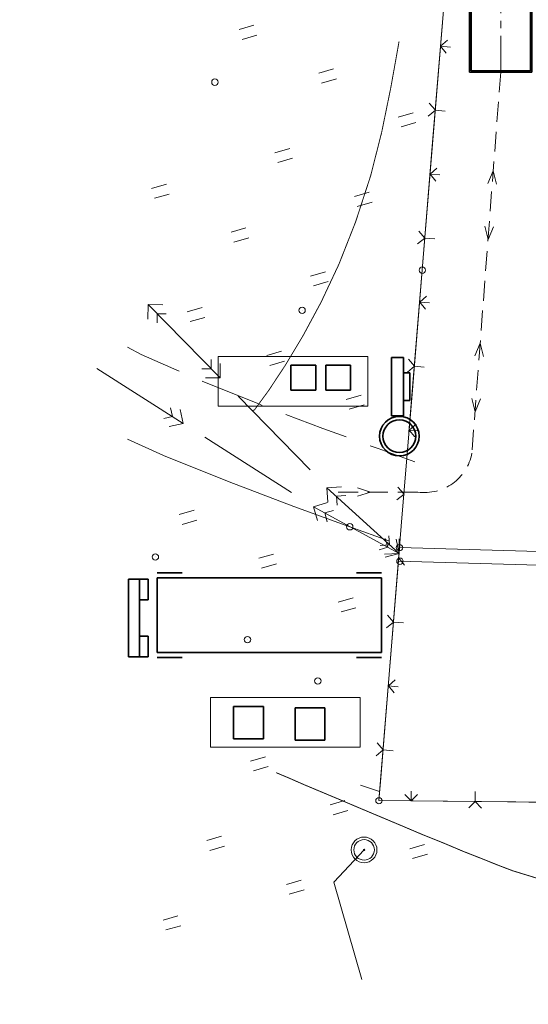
# Model space of a CAD drawing. Header units: millimetres. Extents: x 0 to 420, y 0 to 297.
# Tile 1 of 12: x 0 to 102, y 0 to 198. Entities that reach past the tile are written whole.
import ezdxf

# ---------------------------------------------------------------- set-up
doc = ezdxf.new("R2010")
doc.units = ezdxf.units.MM
for name, pattern in [('K5LT32769', [0]), ('K5LT32770', [0]), ('K5LT32771', [0]), ('K5LT32772', [0]), ('K5LT32776', [0]), ('K5LT_AXLED', [11.52625, 7.02625, -1.5, 1.5, -1.5]), ('K5LT_BASIC', [0]), ('K5LT_DASHED', [6, 4, -2]), ('K5LT_THIN', [0])]:
    doc.linetypes.add(name, pattern=pattern)
doc.layers.add('лотки', color=1, linetype='Continuous', true_color=0xff0000)
doc.layers.add('Топосъемка', color=7, linetype='Continuous', true_color=0x7f7f7f)

# ---------------------------------------------------------------- blocks, each defined once
blk = doc.blocks.new('U13')
at = {"color": 3, "linetype": 'K5LT_BASIC', "lineweight": 35, "true_color": 0x00ff00}
for p, q in [((66.39, 128.28), (61.39, 128.28)), ((61.39, 128.28), (61.39, 123.28)), ((66.39, 123.28), (66.39, 128.28)), ((61.39, 123.28), (66.39, 123.28))]:
    blk.add_line(p, q, dxfattribs=at)
blk = doc.blocks.new('U14')
at = {"color": 3, "linetype": 'K5LT_BASIC', "lineweight": 35, "true_color": 0x00ff00}
for p, q in [((59.39, 128.28), (54.39, 128.28)), ((54.39, 128.28), (54.39, 123.28)), ((59.39, 123.28), (59.39, 128.28)), ((54.39, 123.28), (59.39, 123.28))]:
    blk.add_line(p, q, dxfattribs=at)
blk = doc.blocks.new('U15')
at = {"color": 4, "linetype": 'K5LT_THIN', "lineweight": 9, "true_color": 0x00ffff}
for p, q in [((69.85, 130.04), (39.85, 130.04)), ((39.85, 130.04), (39.85, 120.04)), ((69.85, 120.04), (69.85, 130.04)), ((39.85, 120.04), (69.85, 120.04))]:
    blk.add_line(p, q, dxfattribs=at)
blk = doc.blocks.new('U16')
at = {"color": 3, "linetype": 'K5LT_BASIC', "lineweight": 35, "true_color": 0x00ff00}
for p, q in [((48.91, 59.78), (42.91, 59.78)), ((42.91, 59.78), (42.91, 53.28)), ((48.91, 53.28), (48.91, 59.78)), ((42.91, 53.28), (48.91, 53.28))]:
    blk.add_line(p, q, dxfattribs=at)
blk = doc.blocks.new('U17')
at = {"color": 3, "linetype": 'K5LT_BASIC', "lineweight": 35, "true_color": 0x00ff00}
for p, q in [((61.24, 59.54), (55.24, 59.54)), ((55.24, 59.54), (55.24, 53.04)), ((61.24, 53.04), (61.24, 59.54)), ((55.24, 53.04), (61.24, 53.04))]:
    blk.add_line(p, q, dxfattribs=at)
blk = doc.blocks.new('U18')
at = {"color": 4, "linetype": 'K5LT_THIN', "lineweight": 9, "true_color": 0x00ffff}
for p, q in [((68.28, 61.59), (38.28, 61.59)), ((38.28, 61.59), (38.28, 51.59)), ((68.28, 51.59), (68.28, 61.59)), ((38.28, 51.59), (68.28, 51.59))]:
    blk.add_line(p, q, dxfattribs=at)
blk = doc.blocks.new('U47')
at = {"layer": 'Топосъемка', "color": 11, "linetype": 'K5LT_THIN', "lineweight": 9, "true_color": 0xff8080}
blk.add_line((0, 0), (0, 0), dxfattribs=at)
blk.add_line((0, 0), (0, 0), dxfattribs=at)
blk.add_line((0, 0), (0, 0), dxfattribs=at)
blk.add_line((0, 0), (0, 0), dxfattribs=at)
blk.add_line((0, 0), (0, 0), dxfattribs=at)
blk.add_line((0, 0), (0, 0), dxfattribs=at)
blk.add_line((0, 0), (0, 0), dxfattribs=at)
blk.add_line((0, 0), (0, 0), dxfattribs=at)
blk.add_line((0, 0), (0, 0), dxfattribs=at)
blk = doc.blocks.new('U52')
at = {"layer": 'Топосъемка', "color": 11, "linetype": 'K5LT_THIN', "lineweight": 9, "true_color": 0xff8080}
blk.add_line((0, 0), (0, 0), dxfattribs=at)
blk.add_line((0, 0), (0, 0), dxfattribs=at)
blk.add_line((0, 0), (0, 0), dxfattribs=at)
blk.add_line((0, 0), (0, 0), dxfattribs=at)
blk.add_line((0, 0), (0, 0), dxfattribs=at)
blk.add_line((0, 0), (0, 0), dxfattribs=at)
blk.add_line((0, 0), (0, 0), dxfattribs=at)
blk.add_line((0, 0), (0, 0), dxfattribs=at)
blk.add_line((0, 0), (0, 0), dxfattribs=at)
blk = doc.blocks.new('U53')
at = {"layer": 'Топосъемка', "color": 11, "linetype": 'K5LT_THIN', "lineweight": 9, "true_color": 0xff8080}
blk.add_line((0, 0), (0, 0), dxfattribs=at)
blk.add_line((0, 0), (0, 0), dxfattribs=at)
blk.add_line((0, 0), (0, 0), dxfattribs=at)
blk.add_line((0, 0), (0, 0), dxfattribs=at)
blk.add_line((0, 0), (0, 0), dxfattribs=at)
blk.add_line((0, 0), (0, 0), dxfattribs=at)
blk.add_line((0, 0), (0, 0), dxfattribs=at)
blk.add_line((0, 0), (0, 0), dxfattribs=at)
blk.add_line((0, 0), (0, 0), dxfattribs=at)
blk = doc.blocks.new('U54')
at = {"layer": 'Топосъемка', "color": 11, "linetype": 'K5LT_THIN', "lineweight": 9, "true_color": 0xff8080}
blk.add_line((0, 0), (0, 0), dxfattribs=at)
blk.add_line((0, 0), (0, 0), dxfattribs=at)
blk.add_line((0, 0), (0, 0), dxfattribs=at)
blk.add_line((0, 0), (0, 0), dxfattribs=at)
blk.add_line((0, 0), (0, 0), dxfattribs=at)
blk.add_line((0, 0), (0, 0), dxfattribs=at)
blk.add_line((0, 0), (0, 0), dxfattribs=at)
blk.add_line((0, 0), (0, 0), dxfattribs=at)
blk.add_line((0, 0), (0, 0), dxfattribs=at)
blk = doc.blocks.new('U55')
at = {"layer": 'Топосъемка', "color": 11, "linetype": 'K5LT_THIN', "lineweight": 9, "true_color": 0xff8080}
blk.add_line((0, 0), (0, 0), dxfattribs=at)
blk.add_line((0, 0), (0, 0), dxfattribs=at)
blk.add_line((0, 0), (0, 0), dxfattribs=at)
blk.add_line((0, 0), (0, 0), dxfattribs=at)
blk.add_line((0, 0), (0, 0), dxfattribs=at)
blk.add_line((0, 0), (0, 0), dxfattribs=at)
blk.add_line((0, 0), (0, 0), dxfattribs=at)
blk.add_line((0, 0), (0, 0), dxfattribs=at)
blk.add_line((0, 0), (0, 0), dxfattribs=at)
blk = doc.blocks.new('U56')
at = {"layer": 'Топосъемка', "color": 11, "linetype": 'K5LT_THIN', "lineweight": 9, "true_color": 0xff8080}
blk.add_line((0, 0), (0, 0), dxfattribs=at)
blk.add_line((0, 0), (0, 0), dxfattribs=at)
blk.add_line((0, 0), (0, 0), dxfattribs=at)
blk.add_line((0, 0), (0, 0), dxfattribs=at)
blk.add_line((0, 0), (0, 0), dxfattribs=at)
blk.add_line((0, 0), (0, 0), dxfattribs=at)
blk.add_line((0, 0), (0, 0), dxfattribs=at)
blk.add_line((0, 0), (0, 0), dxfattribs=at)
blk.add_line((0, 0), (0, 0), dxfattribs=at)
blk = doc.blocks.new('U57')
at = {"layer": 'Топосъемка', "color": 11, "linetype": 'K5LT_THIN', "lineweight": 9, "true_color": 0xff8080}
blk.add_line((0, 0), (0, 0), dxfattribs=at)
blk.add_line((0, 0), (0, 0), dxfattribs=at)
blk.add_line((0, 0), (0, 0), dxfattribs=at)
blk.add_line((0, 0), (0, 0), dxfattribs=at)
blk.add_line((0, 0), (0, 0), dxfattribs=at)
blk.add_line((0, 0), (0, 0), dxfattribs=at)
blk.add_line((0, 0), (0, 0), dxfattribs=at)
blk.add_line((0, 0), (0, 0), dxfattribs=at)
blk.add_line((0, 0), (0, 0), dxfattribs=at)
blk = doc.blocks.new('U58')
at = {"layer": 'Топосъемка', "color": 11, "linetype": 'K5LT_THIN', "lineweight": 9, "true_color": 0xff8080}
blk.add_line((0, 0), (0, 0), dxfattribs=at)
blk.add_line((0, 0), (0, 0), dxfattribs=at)
blk.add_line((0, 0), (0, 0), dxfattribs=at)
blk.add_line((0, 0), (0, 0), dxfattribs=at)
blk.add_line((0, 0), (0, 0), dxfattribs=at)
blk.add_line((0, 0), (0, 0), dxfattribs=at)
blk.add_line((0, 0), (0, 0), dxfattribs=at)
blk.add_line((0, 0), (0, 0), dxfattribs=at)
blk.add_line((0, 0), (0, 0), dxfattribs=at)
blk = doc.blocks.new('U59')
at = {"layer": 'Топосъемка', "color": 11, "linetype": 'K5LT_THIN', "lineweight": 9, "true_color": 0xff8080}
blk.add_line((0, 0), (0, 0), dxfattribs=at)
blk.add_line((0, 0), (0, 0), dxfattribs=at)
blk.add_line((0, 0), (0, 0), dxfattribs=at)
blk.add_line((0, 0), (0, 0), dxfattribs=at)
blk.add_line((0, 0), (0, 0), dxfattribs=at)
blk.add_line((0, 0), (0, 0), dxfattribs=at)
blk.add_line((0, 0), (0, 0), dxfattribs=at)
blk.add_line((0, 0), (0, 0), dxfattribs=at)
blk.add_line((0, 0), (0, 0), dxfattribs=at)
blk = doc.blocks.new('U60')
at = {"layer": 'Топосъемка', "color": 11, "linetype": 'K5LT_THIN', "lineweight": 9, "true_color": 0xff8080}
blk.add_line((0, 0), (0, 0), dxfattribs=at)
blk.add_line((0, 0), (0, 0), dxfattribs=at)
blk.add_line((0, 0), (0, 0), dxfattribs=at)
blk.add_line((0, 0), (0, 0), dxfattribs=at)
blk.add_line((0, 0), (0, 0), dxfattribs=at)
blk.add_line((0, 0), (0, 0), dxfattribs=at)
blk.add_line((0, 0), (0, 0), dxfattribs=at)
blk.add_line((0, 0), (0, 0), dxfattribs=at)
blk.add_line((0, 0), (0, 0), dxfattribs=at)
blk = doc.blocks.new('U75')
at = {"color": 2, "linetype": 'K5LT_AXLED', "lineweight": 9, "true_color": 0xffff00}
blk.add_line((96.5, 187.4), (96.5, 229), dxfattribs=at)
at = {"color": 3, "linetype": 'K5LT_BASIC', "lineweight": 35, "true_color": 0x00ff00}
for p, q in [((90.58, 221.65), (90.99, 223.54)), ((96.58, 225.23), (91.37, 225.24)), ((91.37, 225.24), (91.37, 224.51)), ((91.37, 224.51), (96.58, 224.51)), ((91.48, 223.93), (96.5, 223.92)), ((92.15, 223.94), (92.15, 224.55)), ((92.15, 224.55), (92.58, 224.55)), ((92.58, 223.94), (92.15, 223.94)), ((92.58, 224.55), (92.58, 223.94)), ((96.41, 225.23), (96.41, 225.23)), ((96.41, 225.23), (101.62, 225.23)), ((101.62, 224.5), (96.41, 224.51)), ((101.51, 223.92), (96.5, 223.92)), ((96.58, 225.23), (96.58, 225.23)), ((100.67, 223.93), (100.67, 224.54)), ((100.67, 224.54), (101, 224.54)), ((101, 223.93), (100.67, 223.93)), ((101, 224.54), (101, 223.93)), ((101.62, 225.23), (101.62, 224.5)), ((102.41, 221.64), (102, 223.52)), ((90.2, 221.7), (88.94, 221.7)), ((88.94, 221.7), (88.94, 221.44)), ((88.94, 221.44), (90.2, 221.44)), ((90.2, 221.44), (90.2, 221.7)), ((90.57, 221.54), (90.2, 221.54)), ((90.57, 216.93), (90.57, 221.55)), ((91.73, 221.95), (91.9, 222.83)), ((92.03, 221.59), (96.5, 221.6)), ((92.19, 223.07), (96.5, 223.07)), ((100.8, 223.06), (96.5, 223.07)), ((96.5, 223.07), (96.5, 221.6)), ((100.96, 221.58), (96.5, 221.6)), ((101.26, 221.94), (101.09, 222.82)), ((102.42, 216.92), (102.42, 221.54)), ((102.42, 221.54), (102.79, 221.54)), ((102.79, 221.44), (102.79, 221.7)), ((102.79, 221.7), (104.05, 221.7)), ((104.05, 221.44), (102.79, 221.44)), ((104.05, 221.7), (104.05, 221.44)), ((91.65, 217.02), (91.65, 220.97)), ((91.95, 221.27), (101.6, 221.26)), ((101.9, 220.96), (101.9, 217.01)), ((91.06, 216.43), (94.66, 216.43)), ((94.66, 216.71), (91.95, 216.72)), ((92.32, 212), (92.31, 216.54)), ((94.66, 215.34), (94.66, 216.87)), ((94.66, 216.87), (96.77, 216.87)), ((96.77, 216.87), (96.77, 215.34)), ((101.6, 216.71), (96.77, 216.71)), ((101.93, 216.42), (96.77, 216.43)), ((100.68, 215.33), (100.69, 216.5)), ((86.6, 213.59), (86.6, 211.99)), ((92.31, 213.59), (86.6, 213.59)), ((92.31, 211.99), (92.31, 213.59)), ((92.31, 212.87), (92.31, 213.45)), ((94.66, 213.37), (94.66, 215.34)), ((94.66, 215.34), (101.48, 215.33)), ((96.77, 215.34), (94.66, 215.34)), ((101.48, 215.33), (101.48, 213.37)), ((101.48, 211.99), (101.48, 213.59)), ((101.48, 213.59), (106.39, 213.59)), ((106.39, 213.59), (106.39, 211.99)), ((86.6, 211.99), (92.31, 211.99)), ((90.25, 212), (90.25, 187.1)), ((102.75, 211.99), (90.25, 212)), ((90.55, 211.7), (90.55, 187.4)), ((102.45, 211.69), (90.55, 211.7)), ((101.48, 213.37), (94.66, 213.37)), ((100.68, 211.99), (100.68, 213.44)), ((106.39, 211.99), (101.48, 211.99)), ((102.45, 187.39), (102.45, 211.69)), ((102.75, 187.09), (102.75, 211.99)), ((90.25, 187.1), (102.75, 187.09)), ((90.55, 187.4), (102.45, 187.39))]:
    blk.add_line(p, q, dxfattribs=at)
for centre, radius, start, end in [((91.48, 223.43), 0.5, 89.965, 167.6609), ((101.51, 223.42), 0.5, 12.3391, 90.035), ((91.07, 221.55), 0.5, 167.6609, 180), ((91.07, 221.54), 0.5, 167.6609, 180), ((92.03, 221.89), 0.3, 169.3397, 270.0997), ((92.19, 222.77), 0.3, 89.9804, 169.3397), ((100.8, 222.76), 0.3, 10.6603, 90.0196), ((100.96, 221.88), 0.3, 269.9003, 10.6603), ((101.92, 221.54), 0.5, 0, 12.3391), ((91.95, 220.97), 0.3, 90, 180), ((101.6, 220.96), 0.3, 0, 90), ((91.07, 216.93), 0.5, 180, 270), ((91.95, 217.02), 0.3, 180, 270), ((101.6, 217.01), 0.3, 270, 0), ((101.92, 216.92), 0.5, 270, 0), ((87.25, 212.8), 1.11, 44.7748, 313.2489), ((105.75, 212.8), 1.11, 226.7511, 135.2252)]:
    blk.add_arc(centre, radius, start, end, dxfattribs=at)
blk = doc.blocks.new('U76')
at = {"color": 3, "linetype": 'K5LT_BASIC', "lineweight": 35, "true_color": 0x00ff00}
for p, q in [((27.58, 86.59), (32.58, 86.59)), ((72.58, 85.59), (27.58, 85.59)), ((27.58, 85.59), (27.58, 70.59)), ((72.58, 86.59), (67.58, 86.59)), ((72.58, 70.59), (72.58, 85.59)), ((27.58, 70.59), (72.58, 70.59)), ((27.58, 69.59), (32.58, 69.59)), ((72.58, 69.59), (67.58, 69.59))]:
    blk.add_line(p, q, dxfattribs=at)
blk = doc.blocks.new('U77')
at = {"color": 3, "linetype": 'K5LT_BASIC', "lineweight": 35, "true_color": 0x00ff00}
for p, q in [((24.05, 85.35), (21.86, 85.35)), ((21.86, 85.35), (21.86, 69.72)), ((24.05, 69.72), (24.05, 85.35)), ((24.05, 81.17), (24.05, 85.35)), ((24.05, 85.35), (25.78, 85.35)), ((25.78, 85.35), (25.78, 81.17)), ((25.78, 81.17), (24.05, 81.17)), ((25.78, 73.9), (24.05, 73.9)), ((24.05, 73.9), (24.05, 69.72)), ((25.78, 69.72), (25.78, 73.9)), ((21.86, 69.72), (24.05, 69.72)), ((24.05, 69.72), (25.78, 69.72))]:
    blk.add_line(p, q, dxfattribs=at)
blk = doc.blocks.new('U87')
at = {"color": 4, "linetype": 'K5LT_THIN', "lineweight": 9, "true_color": 0x00ffff}
for q in [(67.74, 103.7), (67.74, 101.98)]:
    blk.add_line((70.38, 102.82), q, dxfattribs=at)
blk = doc.blocks.new('U88')
at = {"color": 4, "linetype": 'K5LT_THIN', "lineweight": 9, "true_color": 0x00ffff}
for q in [(90.71, 121.63), (92.43, 121.5)]:
    blk.add_line((91.35, 118.94), q, dxfattribs=at)
blk = doc.blocks.new('U89')
at = {"color": 4, "linetype": 'K5LT_THIN', "lineweight": 9, "true_color": 0x00ffff}
for q in [(91.31, 130.16), (93.02, 130.02)]:
    blk.add_line((92.39, 132.72), q, dxfattribs=at)
blk = doc.blocks.new('U90')
at = {"color": 4, "linetype": 'K5LT_THIN', "lineweight": 9, "true_color": 0x00ffff}
for q in [(93.32, 156.2), (95.04, 156.06)]:
    blk.add_line((93.96, 153.5), q, dxfattribs=at)
blk = doc.blocks.new('U91')
at = {"color": 4, "linetype": 'K5LT_THIN', "lineweight": 9, "true_color": 0x00ffff}
for q in [(93.92, 164.72), (95.63, 164.59)]:
    blk.add_line((95, 167.28), q, dxfattribs=at)
blk = doc.blocks.new('U93')
at = {"color": 3, "linetype": 'K5LT_BASIC', "lineweight": 35, "true_color": 0x00ff00}
for p, q in [((74.56, 118.13), (74.56, 129.85)), ((74.56, 129.85), (76.97, 129.85)), ((76.97, 129.85), (76.97, 118.13)), ((76.97, 121.22), (76.97, 126.76)), ((76.97, 126.76), (78.27, 126.76)), ((78.27, 126.76), (78.27, 121.22)), ((78.27, 121.22), (76.97, 121.22)), ((76.97, 118.13), (74.56, 118.13))]:
    blk.add_line(p, q, dxfattribs=at)
blk = doc.blocks.new('U111')
at = {"layer": 'Топосъемка', "color": 250, "linetype": 'K5LT32776', "lineweight": 18, "true_color": 0x333333}
for p, q in [((81.21, 32.1), (78.25, 31.24)), ((81.79, 30.12), (78.82, 29.26))]:
    blk.add_line(p, q, dxfattribs=at)
blk = doc.blocks.new('U123')
at = {"layer": 'Топосъемка', "color": 250, "linetype": 'K5LT32776', "lineweight": 18, "true_color": 0x333333}
for p, q in [((70.13, 163), (67.16, 162.14)), ((70.7, 161.02), (67.73, 160.16))]:
    blk.add_line(p, q, dxfattribs=at)
blk = doc.blocks.new('U124')
at = {"layer": 'Топосъемка', "color": 250, "linetype": 'K5LT32776', "lineweight": 18, "true_color": 0x333333}
for p, q in [((62.96, 187.74), (59.99, 186.88)), ((63.53, 185.76), (60.56, 184.9))]:
    blk.add_line(p, q, dxfattribs=at)
blk = doc.blocks.new('U127')
at = {"layer": 'Топосъемка', "color": 250, "linetype": 'K5LT32776', "lineweight": 18, "true_color": 0x333333}
for p, q in [((78.92, 178.95), (75.95, 178.09)), ((79.49, 176.97), (76.52, 176.11))]:
    blk.add_line(p, q, dxfattribs=at)
blk = doc.blocks.new('U132')
at = {"layer": 'Топосъемка', "color": 250, "linetype": 'K5LT32776', "lineweight": 18, "true_color": 0x333333}
for p, q in [((36.59, 139.87), (33.62, 139.01)), ((37.16, 137.89), (34.19, 137.03))]:
    blk.add_line(p, q, dxfattribs=at)
blk = doc.blocks.new('U133')
at = {"layer": 'Топосъемка', "color": 250, "linetype": 'K5LT32776', "lineweight": 18, "true_color": 0x333333}
for p, q in [((29.42, 164.62), (26.45, 163.76)), ((30, 162.64), (27.03, 161.78))]:
    blk.add_line(p, q, dxfattribs=at)
blk = doc.blocks.new('U134')
at = {"layer": 'Топосъемка', "color": 250, "linetype": 'K5LT32776', "lineweight": 18, "true_color": 0x333333}
for p, q in [((45.38, 155.83), (42.41, 154.97)), ((45.95, 153.85), (42.98, 152.99))]:
    blk.add_line(p, q, dxfattribs=at)
blk = doc.blocks.new('U135')
at = {"layer": 'Топосъемка', "color": 250, "linetype": 'K5LT32776', "lineweight": 18, "true_color": 0x333333}
for p, q in [((61.34, 147.04), (58.37, 146.18)), ((61.91, 145.06), (58.94, 144.2))]:
    blk.add_line(p, q, dxfattribs=at)
blk = doc.blocks.new('U136')
at = {"layer": 'Топосъемка', "color": 250, "linetype": 'K5LT32776', "lineweight": 18, "true_color": 0x333333}
for p, q in [((52.55, 131.08), (49.58, 130.22)), ((53.12, 129.1), (50.15, 128.24))]:
    blk.add_line(p, q, dxfattribs=at)
blk = doc.blocks.new('U138')
at = {"layer": 'Топосъемка', "color": 250, "linetype": 'K5LT32776', "lineweight": 18, "true_color": 0x333333}
for p, q in [((54.17, 171.79), (51.2, 170.93)), ((54.74, 169.81), (51.77, 168.95))]:
    blk.add_line(p, q, dxfattribs=at)
blk = doc.blocks.new('U139')
at = {"layer": 'Топосъемка', "color": 250, "linetype": 'K5LT32776', "lineweight": 18, "true_color": 0x333333}
for p, q in [((47, 196.53), (44.03, 195.67)), ((47.58, 194.55), (44.61, 193.69))]:
    blk.add_line(p, q, dxfattribs=at)
blk = doc.blocks.new('U140')
at = {"layer": 'Топосъемка', "color": 250, "linetype": 'K5LT32776', "lineweight": 18, "true_color": 0x333333}
for p, q in [((34.97, 99.17), (32, 98.31)), ((35.54, 97.19), (32.57, 96.33))]:
    blk.add_line(p, q, dxfattribs=at)
blk = doc.blocks.new('U141')
at = {"layer": 'Топосъемка', "color": 250, "linetype": 'K5LT32776', "lineweight": 18, "true_color": 0x333333}
for p, q in [((50.92, 90.38), (47.95, 89.52)), ((51.5, 88.4), (48.53, 87.54))]:
    blk.add_line(p, q, dxfattribs=at)
blk = doc.blocks.new('U142')
at = {"layer": 'Топосъемка', "color": 250, "linetype": 'K5LT32776', "lineweight": 18, "true_color": 0x333333}
for p, q in [((66.88, 81.59), (63.91, 80.73)), ((67.45, 79.61), (64.48, 78.75))]:
    blk.add_line(p, q, dxfattribs=at)
blk = doc.blocks.new('U143')
at = {"layer": 'Топосъемка', "color": 250, "linetype": 'K5LT32776', "lineweight": 18, "true_color": 0x333333}
for p, q in [((68.5, 122.29), (65.53, 121.43)), ((69.08, 120.31), (66.11, 119.45))]:
    blk.add_line(p, q, dxfattribs=at)
blk = doc.blocks.new('U144')
at = {"layer": 'Топосъемка', "color": 250, "linetype": 'K5LT32776', "lineweight": 18, "true_color": 0x333333}
for p, q in [((31.72, 17.76), (28.75, 16.9)), ((32.3, 15.78), (29.33, 14.92))]:
    blk.add_line(p, q, dxfattribs=at)
blk = doc.blocks.new('U145')
at = {"layer": 'Топосъемка', "color": 250, "linetype": 'K5LT32776', "lineweight": 18, "true_color": 0x333333}
for p, q in [((40.51, 33.72), (37.54, 32.86)), ((41.09, 31.74), (38.12, 30.88))]:
    blk.add_line(p, q, dxfattribs=at)
blk = doc.blocks.new('U146')
at = {"layer": 'Топосъемка', "color": 250, "linetype": 'K5LT32776', "lineweight": 18, "true_color": 0x333333}
for p, q in [((56.47, 24.93), (53.5, 24.07)), ((57.04, 22.95), (54.07, 22.09))]:
    blk.add_line(p, q, dxfattribs=at)
blk = doc.blocks.new('U147')
at = {"layer": 'Топосъемка', "color": 250, "linetype": 'K5LT32776', "lineweight": 18, "true_color": 0x333333}
for p, q in [((49.3, 49.68), (46.33, 48.82)), ((49.87, 47.7), (46.91, 46.84))]:
    blk.add_line(p, q, dxfattribs=at)
blk = doc.blocks.new('U148')
at = {"layer": 'Топосъемка', "color": 250, "linetype": 'K5LT32776', "lineweight": 18, "true_color": 0x333333}
for p, q in [((65.26, 40.89), (62.29, 40.03)), ((65.83, 38.91), (62.86, 38.05))]:
    blk.add_line(p, q, dxfattribs=at)
blk = doc.blocks.new('U157')
at = {"layer": 'Топосъемка', "color": 250, "linetype": 'K5LT32776', "lineweight": 18, "true_color": 0x333333}
for radius, start, end in [(2.58, 0, 180), (2.06, 0, 180), (2.58, 180, 0), (2.06, 180, 0), (0.129, 0, 180), (0.129, 180, 0)]:
    blk.add_arc((69.09, 31), radius, start, end, dxfattribs=at)

msp = doc.modelspace()

# ---------------------------------------------------------------- linework, layer by layer
at = {"color": 4, "linetype": 'K5LT_THIN', "lineweight": 9, "true_color": 0x00ffff}
for p, q in [((78.097186, 114.814348), (88.713777, 245.143983)), ((84.409433, 192.299983), (86.40283, 192.137601)), ((83.362101, 179.44662), (85.355498, 179.284239)), ((82.318503, 166.635385), (84.311901, 166.473004)), ((81.271733, 153.77834), (83.265131, 153.615959)), ((80.225013, 140.935629), (82.21841, 140.773247)), ((79.177977, 128.082172), (81.171374, 127.91979)), ((78.135912, 115.271031), (80.129309, 115.10865)), ((72.074182, 40.875747), (76.264346, 92.314348)), ((74.9924, 76.699895), (76.985798, 76.537514)), ((73.950271, 63.906677), (75.943668, 63.744296)), ((72.903162, 51.052338), (74.89656, 50.889957)), ((78.529352, 40.814928), (78.548196, 42.814928)), ((91.390176, 40.693757), (91.409019, 42.693757)), ((72.074182, 40.875747), (223.054663, 39.453256))]:
    msp.add_line(p, q, dxfattribs=at)
at = {"color": 4, "linetype": 'K5LT_DASHED', "lineweight": 9, "true_color": 0x00ffff}
for p, q in [((96.495412, 187.097846), (90.719863, 110.617213)), ((79.877667, 102.819792), (63.064921, 102.819792))]:
    msp.add_line(p, q, dxfattribs=at)
at = {"color": 3, "linetype": 'K5LT_BASIC', "lineweight": 35, "true_color": 0x00ff00}
for radius in [3.96875, 3.285277]:
    msp.add_circle((76.170998, 114.033163), radius, dxfattribs=at)
at = {"color": 4, "linetype": 'K5LT_DASHED', "lineweight": 9, "true_color": 0x00ffff}
msp.add_arc((81.237072, 112.366226), 9.642737, 261.89561049, 349.54976737, dxfattribs=at)
at = {"layer": 'лотки', "color": 4, "linetype": 'K5LT_THIN', "lineweight": 9, "true_color": 0x00ffff}
for p, q in [((224.197418, 87.665135), (76.197828, 91.658338)), ((75.987402, 88.914572), (224.135786, 84.917353))]:
    msp.add_line(p, q, dxfattribs=at)
at = {"layer": 'Топосъемка', "color": 250, "linetype": 'K5LT32771', "lineweight": 18, "true_color": 0x333333}
for p, q in [((84.9388, 198.721338), (82.823049, 173.056741)), ((85.806953, 193.501063), (84.438192, 192.299983)), ((84.438192, 192.299983), (85.589779, 190.916888)), ((83.387484, 179.442937), (82.17207, 180.861191)), ((81.954897, 178.277016), (83.387484, 179.442937)), ((82.823049, 173.056741), (80.771126, 147.356984)), ((83.691202, 167.836465), (82.322442, 166.635385)), ((82.322442, 166.635385), (83.474029, 165.252291)), ((81.271733, 153.77834), (80.056319, 155.196593)), ((79.839146, 152.612419), (81.271733, 153.77834)), ((80.771126, 147.356984), (78.655375, 121.692387)), ((25.734296, 137.532794), (25.752146, 140.43475)), ((40.201345, 125.736734), (25.752146, 140.43475)), ((25.752146, 140.43475), (28.703595, 140.431235)), ((81.639278, 142.136708), (80.270518, 140.935629)), ((80.270518, 140.935629), (81.422105, 139.552534)), ((27.570669, 138.601082), (27.563096, 136.774986)), ((29.396765, 138.593509), (27.570669, 138.601082)), ((24.38532, 130.458631), (21.651283, 131.909462)), ((31.963672, 127.074458), (24.38532, 130.458631)), ((38.390395, 129.396499), (38.382822, 127.570403)), ((40.201345, 125.736734), (40.219195, 128.638691)), ((79.21981, 128.078583), (78.004396, 129.496837)), ((32.82394, 116.572719), (15.457639, 127.636393)), ((38.382822, 127.570403), (36.556726, 127.577976)), ((77.787222, 126.912662), (79.21981, 128.078583)), ((48.103741, 120.429979), (36.628167, 125.045793)), ((37.299389, 125.754584), (40.201345, 125.736734)), ((58.252432, 107.307555), (43.838392, 122.069398)), ((78.655375, 121.692387), (76.539625, 96.027789)), ((30.243281, 119.741342), (30.645985, 117.980425)), ((32.82394, 116.572719), (32.219208, 119.401653)), ((48.649514, 120.212535), (48.103741, 120.429979)), ((30.645985, 117.980425), (28.885069, 117.577721)), ((60.82583, 115.585091), (53.419486, 118.375351)), ((29.995006, 115.967987), (32.82394, 116.572719)), ((65.488974, 113.931544), (60.82583, 115.585091)), ((79.523528, 116.472111), (78.154767, 115.271031)), ((78.154767, 115.271031), (79.306354, 113.887936)), ((28.860769, 110.189833), (21.651283, 113.422585)), ((54.531816, 102.743127), (37.165515, 113.806801)), ((71.917091, 111.555348), (70.308439, 112.108694)), ((79.306354, 108.887936), (71.917091, 111.555348)), ((42.037489, 104.886528), (28.860769, 110.189833)), ((55.000552, 99.950498), (42.037489, 104.886528)), ((61.641362, 103.689081), (64.586302, 103.88502)), ((76.103814, 90.517928), (61.641362, 103.689081)), ((61.819656, 100.792552), (61.641362, 103.689081)), ((77.104059, 102.413986), (75.888645, 103.832239)), ((65.402074, 102.098338), (63.57964, 101.982493)), ((63.57964, 101.982493), (63.695486, 100.160059)), ((75.671472, 101.248065), (77.104059, 102.413986)), ((66.219466, 95.850437), (55.000552, 99.950498)), ((58.976523, 99.86592), (61.74048, 100.708849)), ((76.103814, 90.517928), (58.976523, 99.86592)), ((59.771042, 97.084318), (58.976523, 99.86592)), ((62.974305, 99.129389), (61.226981, 98.657021)), ((61.226981, 98.657021), (61.716995, 96.861286)), ((74.064754, 93.026371), (66.219466, 95.850437)), ((76.553959, 95.978296), (74.438208, 70.313699)), ((73.314931, 93.504916), (73.835711, 91.775238)), ((74.04969, 94.046949), (74.165535, 92.224516)), ((76.103814, 90.517928), (75.499082, 93.346862)), ((76.103814, 90.517928), (76.121664, 93.419884)), ((73.835711, 91.775238), (72.106032, 91.254458)), ((74.165535, 92.224516), (72.343102, 92.10867)), ((73.207285, 90.339634), (76.103814, 90.517928)), ((73.322212, 89.723409), (76.103814, 90.517928)), ((76.053351, 89.556941), (77.204938, 88.173846)), ((75.002643, 76.699895), (73.787229, 78.118149)), ((73.570055, 75.533974), (75.002643, 76.699895)), ((74.487701, 70.328033), (72.37195, 44.663435)), ((75.355854, 65.107757), (73.987093, 63.906677)), ((73.987093, 63.906677), (75.13868, 62.523582)), ((72.936385, 51.049632), (71.720971, 52.467885)), ((71.503798, 49.883711), (72.936385, 51.049632)), ((72.216237, 42.682717), (68.382504, 43.990819)), ((72.37195, 44.663435), (72.074182, 40.875747)), ((77.243613, 42.104683), (78.529344, 40.814083)), ((78.529344, 40.814083), (79.819944, 42.099815)), ((72.074182, 40.875747), (97.845338, 40.61476)), ((91.390176, 40.676423), (90.085242, 39.440184)), ((92.675907, 39.385823), (91.390176, 40.676423)), ((97.845338, 40.61476), (123.616494, 40.353773))]:
    msp.add_line(p, q, dxfattribs=at)
at = {"layer": 'Топосъемка', "color": 7, "linetype": 'K5LT32770', "lineweight": 18}
for p, q in [((107.121019, 90.823994), (76.197828, 91.658338)), ((107.059387, 88.076213), (75.971671, 88.914996))]:
    msp.add_line(p, q, dxfattribs=at)
at = {"layer": 'Топосъемка', "color": 7, "linetype": 'K5LT32772', "lineweight": 18}
for p, q in [((69.087574, 30.998548), (63.01367, 24.498917)), ((63.01367, 24.498917), (68.660898, 5))]:
    msp.add_line(p, q, dxfattribs=at)
at = {"layer": 'Топосъемка', "color": 34, "linetype": 'K5LT32769', "true_color": 0xa85000, "const_width": 0.18}
for points in [[(76.111228, 193.267932), (74.453083, 183.990057), (72.609949, 174.98047), (70.404678, 166.295156), (67.394541, 157.054873), (64.056074, 148.577807), (60.47393, 140.942119), (56.81092, 134.141319), (53.265016, 128.232741), (49.984697, 123.259389), (47.104107, 119.313756), (46.674053, 119.165314)], [(76.111228, 193.267932), (74.453083, 183.990057), (72.609949, 174.98047), (70.404678, 166.295156), (67.394541, 157.054873), (64.056074, 148.577807), (60.47393, 140.942119), (56.81092, 134.141319), (53.265016, 128.232741), (49.984697, 123.259389), (47.104107, 119.313756), (46.674053, 119.165314)], [(51.457582, 46.491965), (53.959809, 45.446395), (56.972651, 44.119555), (60.453105, 42.659922), (64.238359, 41.073988), (68.215094, 39.382578), (72.368975, 37.635184), (76.522857, 35.88779), (80.804391, 34.070078), (84.993431, 32.386511), (88.906339, 30.730259), (92.599099, 29.27847), (95.937565, 27.938647), (98.893071, 26.809778)], [(51.457582, 46.491965), (53.959809, 45.446395), (56.972651, 44.119555), (60.453105, 42.659922), (64.238359, 41.073988), (68.215094, 39.382578), (72.368975, 37.635184), (76.522857, 35.88779), (80.804391, 34.070078), (84.993431, 32.386511), (88.906339, 30.730259), (92.599099, 29.27847), (95.937565, 27.938647), (98.893071, 26.809778)], [(98.893071, 26.809778), (107.254113, 24.242372), (108.81192, 24.04981), (110.489537, 23.999235), (112.464111, 24.034664), (114.374859, 24.105253), (116.547404, 24.198018), (118.804602, 24.368944), (121.160784, 24.568538), (123.537792, 24.881451)]]:
    msp.add_lwpolyline(points, dxfattribs=at)
at = {"layer": 'Топосъемка', "color": 7, "linetype": 'K5LT32770', "lineweight": 18}
for centre in [(39.159292, 185.087283), (80.771126, 147.356984), (56.657844, 139.300472), (66.219466, 95.850437), (76.197828, 91.658338), (27.222867, 89.791423), (76.289185, 88.927868), (45.706973, 73.191592), (59.806723, 64.895993), (72.074182, 40.875747)]:
    msp.add_circle(centre, 0.644084, dxfattribs=at)

# ---------------------------------------------------------------- block references
for name in ['U75', 'U91', 'U90', 'U89', 'U15', 'U93', 'U14', 'U13', 'U88', 'U87', 'U77', 'U76', 'U18', 'U16', 'U17']:
    msp.add_blockref(name, (0, 0))
at = {"layer": 'Топосъемка'}
for name, p in [('U139', (0, 0)), ('U124', (0, 0)), ('U56', (39.159292, 185.087283)), ('U127', (0, 0)), ('U138', (0, 0)), ('U133', (0, 0)), ('U123', (0, 0)), ('U134', (0, 0)), ('U135', (0, 0)), ('U47', (80.771126, 147.356984)), ('U132', (0, 0)), ('U54', (56.657844, 139.300472)), ('U136', (0, 0)), ('U143', (0, 0)), ('U140', (0, 0)), ('U53', (76.197828, 91.658338)), ('U60', (27.222867, 89.791423)), ('U141', (0, 0)), ('U52', (76.289185, 88.927868)), ('U142', (0, 0)), ('U59', (45.706973, 73.191592)), ('U55', (73.624104, 59.852385)), ('U147', (0, 0)), ('U58', (71.358835, 42.97527)), ('U148', (0, 0)), ('U57', (72.074182, 40.875747)), ('U145', (0, 0)), ('U157', (0, 0)), ('U111', (0, 0)), ('U146', (0, 0)), ('U144', (0, 0))]:
    msp.add_blockref(name, p, dxfattribs=at)

doc.saveas('drawing.dxf')
